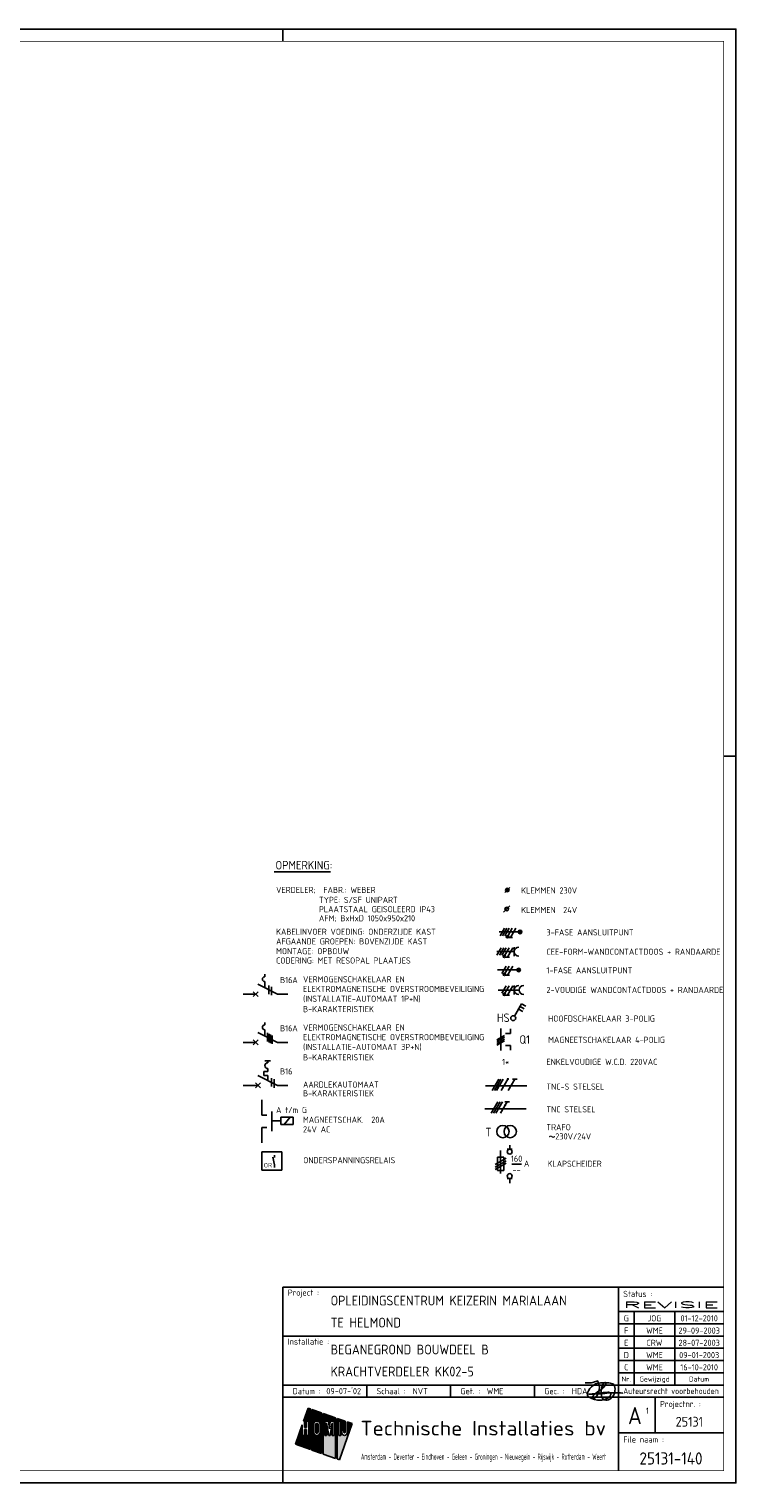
# Model space of a CAD drawing. Header units: millimetres. Extents: x 0 to 841, y 0 to 594.
# Tile 4 of 4: x 552 to 841, y 0 to 594. Entities that reach past the tile are written whole.
import ezdxf
from ezdxf.enums import TextEntityAlignment as Align

# ---------------------------------------------------------------- set-up
doc = ezdxf.new("R2010")
doc.units = ezdxf.units.MM
doc.linetypes.add('HIDDEN', pattern=[9.525, 6.35, -3.175])
doc.layers.get('0').update_dxf_attribs({"linetype": 'CONTINUOUS'})
for name, color, linetype in [('02-61-50-lijn050', 90, 'CONTINUOUS'), ('1', 7, 'CONTINUOUS'), ('40', 1, 'CONTINUOUS'), ('41', 2, 'CONTINUOUS'), ('70', 1, 'CONTINUOUS'), ('71', 2, 'CONTINUOUS'), ('EL$2B---_KADER', 4, 'CONTINUOUS'), ('LIJN025', 10, 'CONTINUOUS'), ('LIJN035', 50, 'CONTINUOUS'), ('LIJN050', 90, 'CONTINUOUS'), ('TEKST18', 210, 'CONTINUOUS'), ('TEKST25', 10, 'CONTINUOUS'), ('TEKST35', 50, 'CONTINUOUS'), ('TEKST50', 90, 'CONTINUOUS'), ('TEKST70', 130, 'CONTINUOUS')]:
    doc.layers.add(name, color=color, linetype=linetype)
doc.styles.add('5_0', font='iso.shx')
doc.styles.add('HELV', font='ISO.SHX')
doc.styles.add('ISO', font='ISO.SHX')
doc.styles.add('NEN', font='iso.shx')
doc.styles.add('ROMAND', font='romand')

# ---------------------------------------------------------------- blocks, each defined once
blk = doc.blocks.new('A1')
at = {"layer": 'LIJN025'}
for p, q in [((656, 589), (656, 594)), ((836, 297), (841, 297)), ((793, 80), (793, 5)), ((793, 70), (836, 70)), ((799.5, 70), (799.5, 40)), ((816, 70), (816, 40)), ((656, 60), (793, 60)), ((793, 65), (836, 65)), ((793, 60), (836, 60)), ((793, 55), (836, 55)), ((793, 50), (836, 50)), ((793, 45), (836, 45)), ((656, 40), (836, 40)), ((690.25, 35), (690.25, 40)), ((724.5, 35), (724.5, 40)), ((758.75, 35), (758.75, 40)), ((656, 35), (836, 35)), ((666.28, 30.55), (664.44, 25.28)), ((667.23, 30.22), (666.28, 30.55)), ((667.23, 13.64), (667.23, 30.22)), ((667.85, 30), (667.85, 13.42)), ((671.81, 28.62), (667.85, 30)), ((808, 35), (808, 20.5)), ((664.44, 25.28), (664.78, 25.28)), ((664.78, 25.28), (664.78, 22.62)), ((665.68, 22.62), (665.68, 25.28)), ((665.68, 25.28), (666.58, 25.28)), ((666.58, 25.28), (666.58, 19.41)), ((668.51, 23.91), (668.61, 24.43)), ((668.51, 20.8), (668.51, 23.91)), ((668.61, 24.43), (668.9, 24.86)), ((668.9, 24.86), (669.35, 25.18)), ((669.35, 25.18), (669.88, 25.28)), ((669.39, 23.89), (669.46, 24.14)), ((669.39, 20.81), (669.39, 23.89)), ((669.46, 24.14), (669.63, 24.32)), ((669.63, 24.32), (669.89, 24.39)), ((669.88, 25.28), (670.41, 25.18)), ((669.89, 24.39), (670.13, 24.32)), ((670.13, 24.32), (670.31, 24.14)), ((670.31, 24.14), (670.38, 23.89)), ((670.38, 23.89), (670.38, 20.81)), ((670.41, 25.18), (670.85, 24.88)), ((670.85, 24.88), (671.14, 24.45)), ((671.14, 24.45), (671.25, 23.91)), ((671.25, 23.91), (671.25, 20.8)), ((671.81, 12.03), (671.81, 28.62)), ((672.49, 28.38), (672.49, 11.8)), ((677.53, 26.61), (672.49, 28.38)), ((673.1, 25.28), (674.62, 25.28)), ((673.1, 19.41), (673.1, 25.28)), ((673.87, 24.56), (673.87, 19.41)), ((674.72, 19.41), (673.87, 24.56)), ((674.62, 25.28), (675, 22.14)), ((675, 22.14), (675.38, 25.28)), ((676.15, 24.56), (675.29, 19.41)), ((675.38, 25.28), (676.92, 25.28)), ((676.15, 19.41), (676.15, 24.56)), ((676.92, 25.28), (676.92, 19.41)), ((677.53, 10.03), (677.53, 26.61)), ((678.21, 26.37), (678.21, 9.79)), ((681.46, 25.24), (678.21, 26.37)), ((678.81, 25.28), (679.69, 25.28)), ((678.81, 19.41), (678.81, 25.28)), ((679.14, 9.47), (684.31, 24.24)), ((679.69, 25.28), (679.69, 19.41)), ((681.46, 20.62), (681.46, 25.24)), ((682.31, 24.94), (682.31, 20.61)), ((684.31, 24.24), (682.31, 24.94)), ((663.88, 23.67), (661.11, 15.78)), ((663.88, 19.41), (663.88, 23.67)), ((664.78, 19.41), (663.88, 19.41)), ((664.78, 22.62), (665.68, 22.62)), ((664.78, 21.86), (664.78, 19.41)), ((665.68, 21.86), (664.78, 21.86)), ((665.68, 19.41), (665.68, 21.86)), ((666.58, 19.41), (665.68, 19.41)), ((668.61, 20.28), (668.51, 20.8)), ((668.91, 19.82), (668.61, 20.28)), ((669.37, 19.52), (668.91, 19.82)), ((669.91, 19.41), (669.37, 19.52)), ((669.45, 20.57), (669.39, 20.81)), ((669.64, 20.38), (669.45, 20.57)), ((669.89, 20.32), (669.64, 20.38)), ((670.14, 20.38), (669.89, 20.32)), ((670.43, 19.53), (669.91, 19.41)), ((670.32, 20.56), (670.14, 20.38)), ((670.38, 20.81), (670.32, 20.56)), ((670.86, 19.83), (670.43, 19.53)), ((671.15, 20.26), (670.86, 19.83)), ((671.25, 20.8), (671.15, 20.26)), ((673.87, 19.41), (673.1, 19.41)), ((675.29, 19.41), (674.72, 19.41)), ((676.92, 19.41), (676.15, 19.41)), ((679.69, 19.41), (678.81, 19.41)), ((680.02, 21.54), (680.88, 21.54)), ((680.02, 20.61), (680.02, 21.54)), ((680.09, 20.16), (680.02, 20.61)), ((680.34, 19.76), (680.09, 20.16)), ((680.7, 19.5), (680.34, 19.76)), ((681.16, 19.41), (680.7, 19.5)), ((680.88, 21.54), (680.88, 20.62)), ((680.88, 20.62), (680.97, 20.41)), ((680.97, 20.41), (681.17, 20.33)), ((681.61, 19.5), (681.16, 19.41)), ((681.17, 20.33), (681.37, 20.41)), ((681.37, 20.41), (681.46, 20.62)), ((681.99, 19.77), (681.61, 19.5)), ((682.24, 20.17), (681.99, 19.77)), ((682.31, 20.61), (682.24, 20.17)), ((793, 20.5), (836, 20.5)), ((661.11, 15.78), (667.23, 13.64)), ((667.85, 13.42), (671.81, 12.03)), ((672.49, 11.8), (677.53, 10.03)), ((678.21, 9.79), (679.14, 9.47)), ((656, 0), (656, 5))]:
    blk.add_line(p, q, dxfattribs=at)
blk.add_lwpolyline([(0, 0), (0, 594), (841, 594), (841, 0)], close=True, dxfattribs=at)
for points in [[(664.44, 25.28), (666.28, 30.55), (667.23, 25.28), (667.23, 30.22)], [(667.85, 25.28), (667.85, 30), (671.81, 25.28), (671.81, 28.62)], [(664.78, 22.62), (664.78, 25.28), (665.68, 22.62), (665.68, 25.28)], [(666.58, 19.41), (666.58, 25.28), (667.23, 19.41), (667.23, 25.28)], [(669.35, 25.18), (667.85, 25.28), (669.88, 25.28), (667.85, 25.28)], [(668.9, 24.86), (667.85, 25.28), (669.35, 25.18), (667.85, 25.28)], [(668.61, 24.43), (667.85, 25.28), (668.9, 24.86), (667.85, 25.28)], [(667.85, 23.91), (667.85, 25.28), (668.51, 23.91), (668.61, 24.43)], [(667.85, 20.8), (667.85, 23.91), (668.51, 20.8), (668.51, 23.91)], [(669.39, 23.89), (669.46, 24.14), (670.38, 23.89), (670.31, 24.14)], [(669.39, 20.81), (669.39, 23.89), (670.38, 20.81), (670.38, 23.89)], [(669.46, 24.14), (669.63, 24.32), (670.31, 24.14), (670.13, 24.32)], [(669.63, 24.32), (669.89, 24.39), (670.13, 24.32), (669.89, 24.39)], [(670.41, 25.18), (669.88, 25.28), (670.41, 25.18), (671.81, 25.28)], [(670.85, 24.88), (670.41, 25.18), (670.85, 24.88), (671.81, 25.28)], [(671.14, 24.45), (670.85, 24.88), (671.14, 24.45), (671.81, 25.28)], [(671.25, 23.91), (671.14, 24.45), (671.81, 23.91), (671.81, 25.28)], [(671.25, 20.8), (671.25, 23.91), (671.81, 20.8), (671.81, 23.91)], [(672.49, 25.28), (672.49, 28.38), (677.53, 25.28), (677.53, 26.61)], [(672.49, 19.41), (672.49, 25.28), (673.1, 19.41), (673.1, 25.28)], [(673.87, 19.41), (673.87, 24.56), (674.72, 19.41), (673.87, 24.56)], [(675, 22.14), (674.62, 25.28), (675, 22.14), (675.38, 25.28)], [(675.29, 19.41), (676.15, 24.56), (676.15, 19.41), (676.15, 24.56)], [(676.92, 19.41), (676.92, 25.28), (677.53, 19.41), (677.53, 25.28)], [(679.69, 25.28), (678.21, 26.37), (681.46, 25.24), (678.21, 26.37)], [(678.81, 25.28), (678.21, 26.37), (679.69, 25.28), (678.21, 26.37)], [(678.21, 19.41), (678.21, 26.37), (678.81, 19.41), (678.81, 25.28)], [(679.69, 25.24), (679.69, 25.28), (681.46, 25.24)], [(679.69, 21.54), (679.69, 25.24), (681.46, 21.54), (681.46, 25.24)], [(682.31, 20.61), (682.31, 24.94), (683.04, 20.61), (684.31, 24.24)], [(661.11, 15.78), (662.39, 19.41), (667.23, 13.64), (667.23, 19.41)], [(662.39, 19.41), (663.88, 23.67), (663.88, 19.41), (663.88, 23.67)], [(664.78, 19.41), (664.78, 21.86), (665.68, 19.41), (665.68, 21.86)], [(667.85, 19.41), (668.51, 20.8), (667.85, 19.41), (668.61, 20.28)], [(667.85, 19.41), (667.85, 20.8), (667.85, 19.41), (668.51, 20.8)], [(667.85, 19.41), (668.61, 20.28), (667.85, 19.41), (668.91, 19.82)], [(667.85, 19.41), (668.91, 19.82), (667.85, 19.41), (669.37, 19.52)], [(667.85, 19.41), (669.37, 19.52), (667.85, 19.41), (669.91, 19.41)], [(667.85, 13.42), (667.85, 19.41), (671.81, 12.03), (671.81, 19.41)], [(669.45, 20.57), (669.39, 20.81), (670.32, 20.56), (670.38, 20.81)], [(669.64, 20.38), (669.45, 20.57), (670.14, 20.38), (670.32, 20.56)], [(669.89, 20.32), (669.64, 20.38), (669.89, 20.32), (670.14, 20.38)], [(669.91, 19.41), (670.43, 19.53), (669.91, 19.41), (671.81, 19.41)], [(670.43, 19.53), (670.86, 19.83), (670.43, 19.53), (671.81, 19.41)], [(670.86, 19.83), (671.15, 20.26), (670.86, 19.83), (671.81, 19.41)], [(671.81, 19.41), (671.15, 20.26), (671.81, 20.8), (671.25, 20.8)], [(672.49, 11.8), (672.49, 19.41), (677.53, 10.03), (677.53, 19.41)], [(678.21, 9.79), (678.21, 19.41), (679.14, 9.47), (682.62, 19.41)], [(679.69, 19.41), (679.69, 21.54), (680.02, 20.61), (680.02, 21.54)], [(679.69, 19.41), (680.02, 20.61), (679.69, 19.41), (680.09, 20.16)], [(679.69, 19.41), (680.09, 20.16), (679.69, 19.41), (680.34, 19.76)], [(679.69, 19.41), (680.34, 19.76), (679.69, 19.41), (680.7, 19.5)], [(679.69, 19.41), (680.7, 19.5), (679.69, 19.41), (681.16, 19.41)], [(680.02, 20.61), (680.02, 21.54), (680.09, 20.16), (680.02, 20.61)], [(681.46, 20.62), (680.88, 21.54), (681.46, 20.62), (681.46, 21.54)], [(681.37, 20.41), (680.88, 21.54), (681.46, 20.62), (680.88, 21.54)], [(681.17, 20.33), (680.88, 21.54), (681.37, 20.41), (680.88, 21.54)], [(680.97, 20.41), (680.88, 21.54), (681.17, 20.33), (680.88, 21.54)], [(680.88, 20.62), (680.88, 21.54), (680.97, 20.41), (680.88, 21.54)], [(681.16, 19.41), (682.62, 19.41), (681.61, 19.5), (682.62, 19.41)], [(682.62, 19.41), (681.61, 19.5), (682.62, 19.41), (681.99, 19.77)], [(682.62, 19.41), (681.99, 19.77), (683.04, 20.61), (682.24, 20.17)], [(682.24, 20.17), (682.31, 20.61), (682.24, 20.17), (683.04, 20.61)]]:
    blk.add_solid(points, dxfattribs=at)
at = {"layer": 'LIJN050'}
for p, q in [((836, 80), (656, 80)), ((656, 80), (656, 5))]:
    blk.add_line(p, q, dxfattribs=at)
at = {"layer": 'LIJN050', "const_width": 0.2}
blk.add_lwpolyline([(836, 5), (836, 589), (25, 589), (25, 5)], close=True, dxfattribs=at)
at = {"layer": 'TEKST18', "style": 'ISO'}
for s, p in [('Nr.', (796.25, 41.43)), ('Gewijzigd', (807.75, 41.43)), ('Datum', (826, 41.43))]:
    blk.add_text(s, height=2, dxfattribs=at).set_placement(p, align=Align.CENTER)
at = {"layer": 'TEKST18', "style": 'ISO', "width": 0.67468}
blk.add_text('Amsterdam - Deventer - Eindhoven - Geleen - Groningen - Nieuwegein - Rijswijk - Rotterdam - Weert', height=2.5, dxfattribs=at).set_placement((687.88, 9.47), (788, 9.47), align=Align.FIT)
at = {"layer": 'TEKST25', "style": 'ISO'}
for s, p in [('Project :', (658, 76.5)), ('Status :', (795, 76)), ('Installatie :', (658, 56.5)), ('Datum :', (660, 36.25)), ('Schaal :', (694.25, 36.25)), ('Get. :', (728.5, 36.25)), ('Gec. :', (762.75, 36.25)), ('Projectnr. :', (810, 31)), ('File naam :', (795, 16.5))]:
    blk.add_text(s, height=2.5, dxfattribs=at).set_placement(p)
at = {"layer": 'TEKST25', "style": 'ISO', "width": 1.015814}
blk.add_text('Auteursrecht voorbehouden', height=2.5, dxfattribs=at).set_placement((795, 36.3), (834, 36.3), align=Align.FIT)
at = {"layer": 'TEKST25', "style": 'ROMAND', "width": 2.899115}
blk.add_attdef('STATUS', text='', height=2.5, dxfattribs=at).set_placement((795, 71.5), (834, 71.5), align=Align.FIT)
at = {"layer": 'TEKST25', "style": 'ISO'}
for tag, p in [('E', (796.25, 66)), ('NAAM-E', (807.75, 66)), ('DATUM-E', (826, 66)), ('D', (796.25, 61)), ('NAAM-D', (807.75, 61)), ('DATUM-D', (826, 61)), ('C', (796.25, 56)), ('B', (796.25, 51)), ('NAAM-B', (807.75, 51)), ('NAAM-C', (807.75, 56)), ('DATUM-B', (826, 51)), ('DATUM-C', (826, 56)), ('A', (796.25, 46)), ('NAAM-A', (807.75, 46)), ('DATUM-A', (826, 46))]:
    blk.add_attdef(tag, text='', height=2.5, dxfattribs=at).set_placement(p, align=Align.CENTER)
for tag, p in [('DATUM', (673.75, 36.25)), ('SCHAAL', (709, 36.25)), ('GETEKEND', (739.25, 36.25)), ('GECONTOL.', (774, 36.25)), ('FORMAAT', (804.25, 28.25))]:
    blk.add_attdef(tag, p, '', height=2.5, dxfattribs=at)
at = {"layer": 'TEKST35', "style": 'ISO'}
for tag, p in [('PROJECT', (675.5, 72.5)), ('PLAATS', (675.5, 63.5)), ('INSTALLATIE-REGEL1', (675.5, 52.5)), ('INSTALLATIE-REGEL2', (675.5, 43.5))]:
    blk.add_attdef(tag, p, '', height=4, dxfattribs=at)
blk.add_attdef('PROJ.NR.', text='', height=4, dxfattribs=at).set_placement((822, 23), align=Align.CENTER)
at = {"layer": 'TEKST50', "style": 'HELV', "width": 1.169753}
blk.add_text('Technische Installaties bv', height=6, dxfattribs=at).set_placement((687.72, 19.36), (787.99, 19.36), align=Align.FIT)
at = {"layer": 'TEKST50', "style": 'ISO'}
blk.add_attdef('FILE-NAAM', text='', height=5, dxfattribs=at).set_placement((814.5, 7.5), align=Align.CENTER)
at = {"layer": 'TEKST70', "style": 'HELV'}
blk.add_text('A', height=7, dxfattribs=at).set_placement((799.75, 24), align=Align.CENTER)
blk = doc.blocks.new('PRHDAA4')
at = {"layer": '02-61-50-lijn050', "color": 50, "linetype": 'ByBlock', "flags": 128}
blk.add_lwpolyline([(1.04, 2.03, 0.043806), (-6.39, 1.89, -0.031193), (-12.8, 1.6), (-7.61, 2.16, 0.003454), (-5.1, 2.36, -0.231177), (-3.95, 1.92, -0.175519), (-3.92, 1.42, -0.153375), (-4.6, 0.4, -0.056813), (-5.76, -0.34, -0.100205), (-8.11, -0.94, -0.16296), (-12.67, 0.33, -0.379529), (-13.36, 2.09, -0.14016), (-11.01, 5.21, -0.143334), (-9.14, 6.05, -0.06258), (-4.67, 6.18, -0.12688), (-2.65, 5.49, -0.169413), (-2.32, 4.96, -0.095564), (-2.27, 2.38, -0.080055), (-2.63, 1.34, -0.126486), (-4.26, -0.44, -0.214891), (-6.48, -0.78, -0.203106), (-7.05, -0.45, -0.121177), (-7.75, 1.16, -0.121604), (-7.51, 4.45, -0.010614), (-7.31, 5.13, -0.021915), (-7.04, 5.72, -0.15615), (-6.41, 6.24, -0.050224), (-6.16, 6.3, -0.295436), (-5.97, 6.21, -0.250173), (-5.94, 5.68, -0.167384), (-8.57, 2.94, 0.121525), (-11.08, 0.82, 0.14194), (-11.19, 0.5, 0.153562), (-11.18, 0.3, 0.520832), (-10.31, 0.11, 0.362036), (-9.35, 7.05, -0.145439), (-14.41, 6.19)], format="xyb", dxfattribs=at)
blk = doc.blocks.new('T1146')
at = {"layer": '71'}
for p, q in [((-4, 0), (-4, -8)), ((0, -1.5), (-2, -1.5)), ((0, -6.5), (-2, -6.5))]:
    blk.add_line(p, q, dxfattribs=at)
blk = doc.blocks.new('RWS023', base_point=(227, 181))
at = {"layer": '40', "style": 'NEN'}
blk.add_text('~', height=5, dxfattribs=at).set_placement((223.5, 179.5))
blk = doc.blocks.new('KLAPSCHRENVOOI')
at = {"layer": '1', "color": 1}
for p, q in [((-16.95, 1.46), (-21.45, -1.14)), ((-16.95, 0.46), (-21.45, -2.14)), ((-16.95, -0.54), (-21.45, -3.14))]:
    blk.add_line(p, q, dxfattribs=at)
at = {"layer": '1', "color": 2}
for p, q in [((-20.45, 1.91), (-17.95, 1.91)), ((-20.45, -3.59), (-20.45, 1.91)), ((-19.2, 4.66), (-19.2, -4.84)), ((-17.95, 1.91), (-17.95, -3.59)), ((-16.5, 5.16), (-14.5, 5.16)), ((-17.95, -3.59), (-20.45, -3.59)), ((-14.5, -6.84), (-16.5, -6.84))]:
    blk.add_line(p, q, dxfattribs=at)
at = {"layer": '70'}
blk.add_line((-14.69, -0.96), (-10.69, -0.96), dxfattribs=at)
at = {"layer": '71'}
for centre in [(-15.5, 4.16), (-15.5, -5.84)]:
    blk.add_circle(centre, 1, dxfattribs=at)
at = {"layer": 'LIJN035'}
for p, q in [((-15.5, 5.16), (-15.5, 6.76)), ((-15.5, -6.84), (-15.5, -8.69))]:
    blk.add_line(p, q, dxfattribs=at)
at = {"layer": '40', "style": 'NEN'}
for s, p in [('160', (-12.69, 0.04)), ('--', (-12.69, -4.46))]:
    blk.add_text(s, height=2.5, dxfattribs=at).set_placement(p, align=Align.CENTER)
blk.add_text('A', height=2.5, dxfattribs=at).set_placement((-9.69, -1.96))
at = {"layer": 'TEKST25', "style": 'ISO'}
blk.add_text('KLAPSCHEIDER', height=2.5, dxfattribs=at).set_placement((-0.06, -2.04))

msp = doc.modelspace()

# ---------------------------------------------------------------- linework, layer by layer
at = {"color": 50}
for p, q in [((738.76, 162.21), (755.63, 162.21)), ((738.43, 152.91), (755.31, 152.91))]:
    msp.add_line(p, q, dxfattribs=at)
at = {"color": 10}
for p, q in [((741.43, 160.34), (744.13, 165.03)), ((742.36, 160.34), (745.07, 165.03)), ((743.3, 160.34), (746.01, 165.03)), ((745.18, 160.34), (747.88, 165.03)), ((747.99, 160.34), (750.69, 165.03)), ((749.76, 165.03), (751.63, 165.03)), ((741.1, 151.04), (743.81, 155.73)), ((742.04, 151.04), (744.74, 155.73)), ((742.98, 151.04), (745.68, 155.73)), ((744.85, 151.04), (747.56, 155.73)), ((746.62, 155.73), (748.49, 155.73))]:
    msp.add_line(p, q, dxfattribs=at)
at = {"color": 10, "const_width": 0.469}
for points in [[(747.68, 165.14, 1), (748.09, 164.91, 1)], [(746.54, 154.44, 1), (746.95, 154.2, 1)]]:
    msp.add_lwpolyline(points, format="xyb", close=True, dxfattribs=at)
at = {"layer": '1', "color": 1}
for p, q in [((746.44, 226.59), (744.69, 223.56)), ((747.44, 226.59), (745.69, 223.56)), ((748.44, 226.59), (746.69, 223.56)), ((749.69, 226.59), (747.97, 223.6)), ((751.19, 226.59), (749.01, 222.8)), ((745.17, 218.59), (743.42, 215.56)), ((746.17, 218.59), (744.42, 215.56)), ((747.17, 218.59), (745.42, 215.56)), ((748.42, 218.59), (746.7, 215.6)), ((749.92, 218.59), (747.74, 214.8)), ((747.17, 211.19), (745.42, 208.16)), ((748.42, 211.19), (746.7, 208.2)), ((749.92, 211.19), (747.74, 207.4)), ((747.17, 203.09), (745.42, 200.06)), ((748.42, 203.09), (746.7, 200.1)), ((749.92, 203.09), (747.74, 199.3))]:
    msp.add_line(p, q, dxfattribs=at)
at = {"layer": '1', "color": 2}
for p, q in [((645.83, 203.72), (653.87, 199.7)), ((645.83, 184.02), (653.87, 180)), ((649.83, 172.49), (649.83, 171.69)), ((645.83, 166.42), (653.87, 162.4)), ((649.83, 168.09), (648.23, 168.09)), ((648.23, 168.09), (648.23, 166.49)), ((648.23, 166.49), (649.83, 166.49)), ((649.83, 169.29), (649.83, 168.09)), ((649.83, 166.49), (649.83, 164.43))]:
    msp.add_line(p, q, dxfattribs=at)
at = {"layer": '1', "color": 1}
for centre in [(747.72, 223.16), (746.45, 215.16), (746.45, 207.76), (746.45, 199.66)]:
    msp.add_circle(centre, 0.5, dxfattribs=at)
at = {"layer": '1', "color": 2}
msp.add_arc((649.83, 170.49), 1.2, 90, 270, dxfattribs=at)
at = {"layer": '40'}
msp.add_line((748.66, 235.74), (746.16, 233.24), dxfattribs=at)
at = {"layer": '40', "color": 2}
msp.add_circle((747.41, 234.49), 0.75, dxfattribs=at)
at = {"layer": '70'}
for p, q in [((746.66, 241.24), (748.66, 243.24)), ((749.78, 222.8), (748.23, 222.8)), ((748.51, 214.8), (746.96, 214.8)), ((650.33, 203.22), (650.33, 199.72)), ((651.33, 202.72), (651.33, 199.22)), ((748.51, 207.4), (746.96, 207.4)), ((748.51, 199.3), (746.96, 199.3)), ((649.7, 183.83), (649.7, 180.33)), ((650.35, 183.51), (650.35, 180.01)), ((650.99, 183.19), (650.99, 179.69)), ((651.64, 182.86), (651.64, 179.36)), ((743.43, 181.06), (746.46, 182.81)), ((746.46, 182.06), (743.43, 180.31)), ((743.43, 179.56), (746.46, 181.31)), ((743.43, 178.81), (746.46, 180.56)), ((651.41, 165.4), (651.41, 161.9)), ((652.41, 164.9), (652.41, 161.4))]:
    msp.add_line(p, q, dxfattribs=at)
at = {"layer": '70', "const_width": 0.5}
for points in [[(747.47, 223.16, 1), (747.97, 223.16, 1)], [(746.2, 215.16, 1), (746.7, 215.16, 1)], [(746.2, 207.76, 1), (746.7, 207.76, 1)], [(746.2, 199.66, 1), (746.7, 199.66, 1)]]:
    msp.add_lwpolyline(points, format="xyb", close=True, dxfattribs=at)
at = {"layer": '71'}
for p, q in [((743.38, 217.07), (750.47, 217.07)), ((750.47, 215.19), (750.47, 218.95)), ((648.62, 206.84), (648.62, 207.84)), ((648.62, 202.34), (648.62, 204.84)), ((750.47, 199.51), (750.47, 203.27)), ((743.87, 201.39), (752.47, 201.39)), ((750.58, 190.73), (753.48, 195.75)), ((752.23, 193.59), (753.96, 192.59)), ((752.85, 194.67), (754.59, 193.67)), ((753.48, 195.75), (755.21, 194.75)), ((648.62, 187.14), (648.62, 188.14)), ((648.62, 182.64), (648.62, 185.14)), ((744.95, 185.68), (744.95, 176.68)), ((748.95, 183.68), (746.95, 183.68)), ((748.95, 178.68), (746.95, 178.68)), ((644.83, 163.4), (646.83, 161.4)), ((644.83, 161.4), (646.83, 163.4)), ((660.21, 149.41), (655.21, 149.41)), ((655.21, 149.41), (655.21, 146.41)), ((660.21, 146.41), (660.21, 149.41)), ((655.21, 146.41), (660.21, 146.41)), ((655.55, 135.23), (647.45, 135.23)), ((647.45, 135.23), (647.45, 127.73)), ((652.63, 129.99), (651.87, 133.09)), ((655.55, 127.73), (655.55, 135.23)), ((647.45, 127.73), (655.55, 127.73))]:
    msp.add_line(p, q, dxfattribs=at)
for centre, radius in [((747.66, 242.24), 0.75), ((747.66, 242.24), 0.5), ((747.66, 242.24), 0.25), ((752.88, 225.15), 0.75), ((752.88, 225.15), 0.5), ((752.88, 225.15), 0.25), ((752.3, 209.57), 0.75), ((752.3, 209.57), 0.5), ((752.3, 209.57), 0.25), ((750.07, 189.87), 1), ((745.85, 143.53), 2.5), ((748.85, 143.53), 2.5)]:
    msp.add_circle(centre, radius, dxfattribs=at)
for centre, radius in [((752.35, 217.07), 1.88), ((648.62, 205.84), 1), ((752.35, 201.39), 1.88), ((754.35, 201.39), 1.88), ((648.62, 186.14), 1)]:
    msp.add_arc(centre, radius, 90, 270, dxfattribs=at)
at = {"layer": 'LIJN025', "linetype": 'Continuous'}
msp.add_line((652.51, 249.66), (675.39, 249.66), dxfattribs=at)
at = {"layer": 'LIJN025', "color": 2, "linetype": 'Continuous'}
for p, q in [((643.91, 198.72), (645.88, 200.7)), ((643.91, 200.7), (645.88, 198.72)), ((643.91, 181), (645.88, 179.02)), ((643.91, 179.02), (645.88, 181))]:
    msp.add_line(p, q, dxfattribs=at)
at = {"layer": 'LIJN025', "color": 1, "linetype": 'Continuous'}
msp.add_line((656.51, 146.41), (659.02, 149.41), dxfattribs=at)
at = {"layer": 'LIJN025', "color": 2, "linetype": 'HIDDEN', "ltscale": 2.5}
msp.add_line((655.21, 147.91), (651.44, 147.91), dxfattribs=at)
at = {"layer": 'LIJN035'}
for p, q in [((752.38, 225.15), (744.3, 225.15)), ((751.8, 209.57), (743.6, 209.57)), ((644.9, 199.71), (639.82, 199.71)), ((653.87, 199.7), (658.07, 199.7)), ((748.95, 183.68), (748.95, 185.48)), ((644.9, 180.01), (639.82, 180.01)), ((653.87, 180), (658.07, 180)), ((748.95, 176.88), (748.95, 178.68)), ((645.84, 162.41), (639.82, 162.41)), ((653.87, 162.4), (658.07, 162.4)), ((647.44, 150.25), (647.44, 156.54)), ((647.44, 138.97), (647.44, 145.25)), ((652.63, 133.96), (652.63, 132.98)), ((652.63, 129.99), (652.63, 128.86))]:
    msp.add_line(p, q, dxfattribs=at)
at = {"layer": 'LIJN050'}
msp.add_line((648.62, 172.49), (651.02, 172.49), dxfattribs=at)

# ---------------------------------------------------------------- block references
at = {"layer": '40'}
msp.add_blockref('RWS023', (767.85, 140.33), dxfattribs=at)
at = {"layer": 'EL$2B---_KADER'}
msp.add_blockref('A1', (0, 0), dxfattribs=at).add_auto_attribs({'NAAM-E': 'JOG', 'NAAM-D': 'WME', 'NAAM-C': 'CRW', 'NAAM-B': 'WME', 'NAAM-A': 'WME', 'STATUS': 'REVISIE', 'FILE-NAAM': '25131-140', 'SCHAAL': 'NVT', 'INSTALLATIE-REGEL2': 'KRACHTVERDELER KK02-5', 'INSTALLATIE-REGEL1': 'BEGANEGROND BOUWDEEL B', 'DATUM': "09-07-'02", 'PLAATS': 'TE HELMOND', 'PROJECT': 'OPLEIDINGSCENTRUM KEIZERIN MARIALAAN', 'GETEKEND': 'WME', 'GECONTOL.': 'HDA', 'C': 'E', 'B': 'D', 'A': 'C', 'E': 'G', 'D': 'F', 'PROJ.NR.': '25131', 'DATUM-C': '28-07-2003', 'DATUM-B': '09-01-2003', 'DATUM-A': '16-10-2010', 'FORMAAT': '1', 'DATUM-E': '01-12-2010', 'DATUM-D': '29-09-2003'})
at = {"layer": 'LIJN025', "color": 2, "linetype": 'Continuous', "rotation": 180}
msp.add_blockref('T1146', (647.44, 143.75), dxfattribs=at)
at = {"layer": 'LIJN025'}
for name, p in [('KLAPSCHRENVOOI', (764.14, 131.2)), ('PRHDAA4', (793.8, 34.7))]:
    msp.add_blockref(name, p, dxfattribs=at)

# ---------------------------------------------------------------- texts
at = {"layer": '40', "style": 'NEN'}
for s, height, p in [('B16', 2.5, (654.87, 204.2)), ('A', 2.5, (659.87, 204.2)), ('B16', 2.5, (654.87, 184.5)), ('A', 2.5, (659.87, 184.5)), ('B16', 2.5, (654.87, 166.9)), ('230V/24V', 2.5, (767.25, 140.33)), ('OR', 1.8, (648.22, 128.89))]:
    msp.add_text(s, height=height, dxfattribs=at).set_placement(p)
at = {"layer": '41', "style": 'NEN'}
msp.add_text('T', height=3.5, dxfattribs=at).set_placement((741.18, 141.59), align=Align.RIGHT)
at = {"layer": 'TEKST25'}
for s, style, p in [('VERDELER;  FABR.: WEBER', 'ISO', (653.24, 241.02)), ('TYPE: S/SF UNIPART', 'ISO', (670.74, 236.96)), ('KLEMMEN 230V', 'ISO', (753.32, 240.82)), ('AFM; BxHxD 1050x950x210', 'ISO', (670.74, 229.46)), ('PLAATSTAAL GEISOLEERD IP43', 'ISO', (670.74, 233.16)), ('KLEMMEN  24V', 'ISO', (753.32, 232.82)), ('KABELINVOER VOEDING: ONDERZIJDE KAST', 'ISO', (653.24, 223.95)), ('3-FASE AANSLUITPUNT', 'ISO', (763.64, 223.68)), ('AFGAANDE GROEPEN: BOVENZIJDE KAST', 'ISO', (653.24, 220)), ('CODERING: MET RESOPAL PLAATJES', 'ISO', (653.24, 212.19)), ('MONTAGE: OPBOUW', 'ISO', (653.24, 216.02)), ('CEE-FORM-WANDCONTACTDOOS + RANDAARDE', 'ISO', (763.64, 215.78)), ('1-FASE AANSLUITPUNT', 'ISO', (763.64, 208.18)), ('VERMOGENSCHAKELAAR EN ', 'ISO', (664.24, 204.51)), ('ELEKTROMAGNETISCHE OVERSTROOMBEVEILIGING', 'ISO', (664.24, 200.58)), ('2-VOUDIGE WANDCONTACTDOOS + RANDAARDE', 'ISO', (763.64, 200.18)), ('(INSTALLATIE-AUTOMAAT 1P+N)', 'ISO', (664.24, 196.58)), ('B-KARAKTERISTIEK', 'ISO', (664.24, 192.33)), ('HOOFDSCHAKELAAR 3-POLIG', 'ISO', (764.34, 188.48)), ('VERMOGENSCHAKELAAR EN ', 'ISO', (664.24, 184.81)), ('(INSTALLATIE-AUTOMAAT 3P+N)', 'ISO', (664.24, 176.88)), ('ELEKTROMAGNETISCHE OVERSTROOMBEVEILIGING', 'ISO', (664.24, 180.88)), ('MAGNEETSCHAKELAAR 4-POLIG', 'ISO', (764.34, 179.78)), ('B-KARAKTERISTIEK', 'ISO', (664.24, 172.63)), ('1*', '5_0', (745.52, 170.77)), ('ENKELVOUDIGE W.C.D. 220VAC', 'ISO', (763.64, 170.78)), ('AARDLEKAUTOMAAT', 'ISO', (664.24, 161.51)), ('B-KARAKTERISTIEK', 'ISO', (664.24, 157.93)), ('TNC-S STELSEL', 'ISO', (763.64, 160.68)), ('A t/m G', 'ISO', (653.22, 151.12)), ('MAGNEETSCHAK.  20A', 'ISO', (664.22, 147.12)), ('TNC STELSEL', 'ISO', (763.64, 151.38)), ('24V AC', 'ISO', (664.22, 143.19)), ('TRAFO', 'ISO', (763.64, 144.08)), ('ONDERSPANNINGSRELAIS', 'ISO', (664.32, 130.61))]:
    msp.add_text(s, height=2.5, dxfattribs=dict(at, style=style)).set_placement(p)
at = {"layer": 'TEKST35', "linetype": 'HIDDEN', "style": 'ISO'}
msp.add_text('OPMERKING:', height=3.5, dxfattribs=at).set_placement((653, 250.65))
at = {"layer": 'TEKST35', "style": 'NEN'}
for s, p in [('HS', (743.39, 188.31)), ('Q1', (752.59, 179.41))]:
    msp.add_text(s, height=3.5, dxfattribs=at).set_placement(p)

doc.saveas('drawing.dxf')
